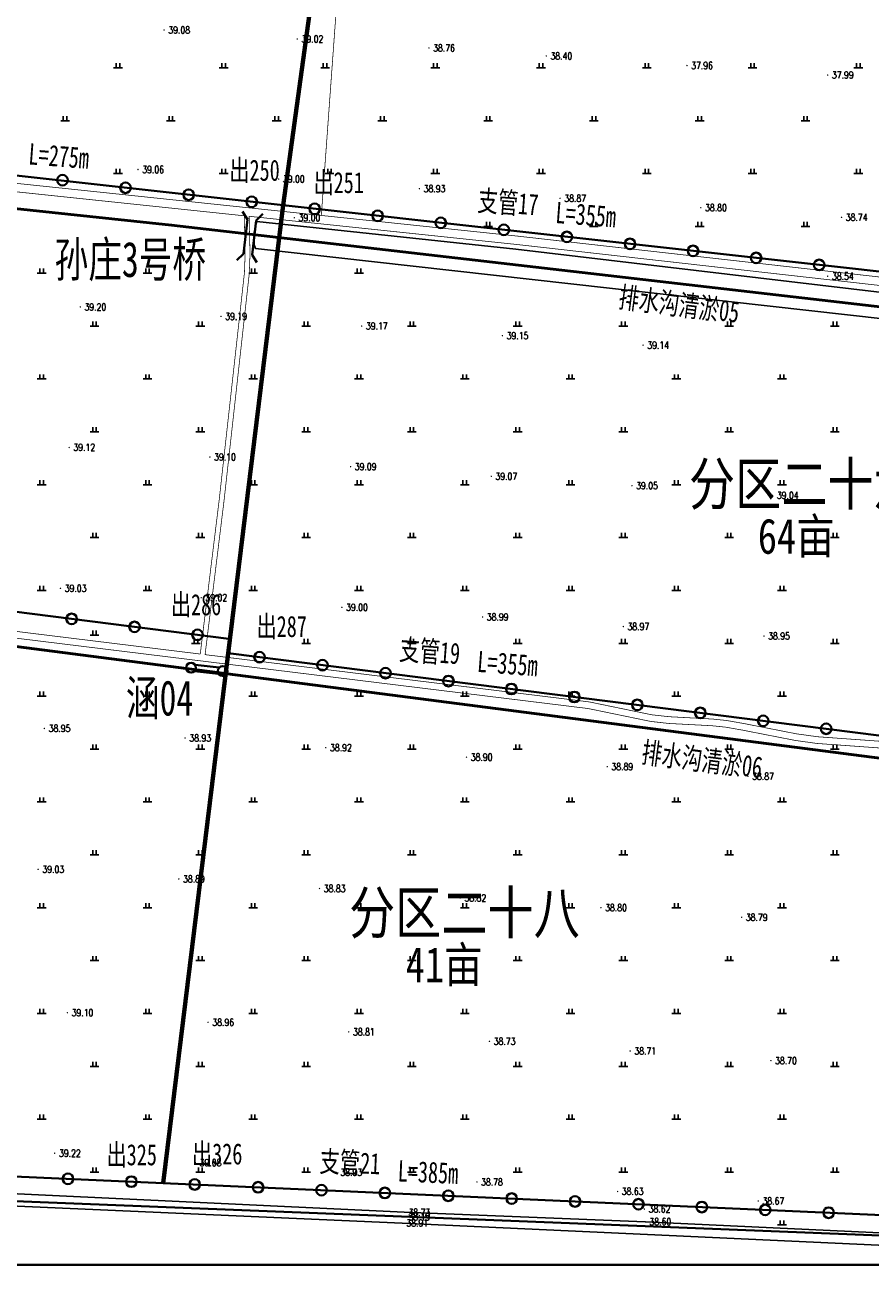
# Model space of a CAD drawing. Extents: x 464172 to 473094, y 3847158 to 3855433.
# Tile 12 of 98: x 466277 to 466517, y 3849935 to 3850291. Entities that reach past the tile are written whole.
import ezdxf
from ezdxf.enums import TextEntityAlignment as Align

# ---------------------------------------------------------------- set-up
doc = ezdxf.new("R2010")
doc.units = 0
doc.linetypes.add('X2', pattern=[10, 8, -2])
doc.layers.get('0').update_dxf_attribs({"linetype": 'CONTINUOUS'})
for name, color, linetype in [('DLSS', 4, 'CONTINUOUS'), ('DMTZ', 3, 'CONTINUOUS'), ('GCD', 9, 'CONTINUOUS'), ('SXSS', 5, 'CONTINUOUS'), ('ZBTZ', 8, 'CONTINUOUS'), ('排水沟', 5, 'CONTINUOUS')]:
    doc.layers.add(name, color=color, linetype=linetype)
for name, color, linetype, lineweight in [('出水口', 3, 'CONTINUOUS', 30), ('干管', 1, 'CONTINUOUS', 30), ('支管', 3, 'CONTINUOUS', 30)]:
    doc.layers.add(name, color=color, linetype=linetype, lineweight=lineweight)
doc.styles.add('HZ', font='rs.shx', dxfattribs={"width": 0.8, "bigfont": 'hztxt.shx'})
doc.styles.get("Standard").update_dxf_attribs({"font": 'rs.shx', "bigfont": 'hztxt.shx'})
doc.linetypes.add('10421', pattern='A,2,[150,AAA.SHX,S=0.5,R=0,X=0,Y=0.5],1e-11', length=2)
doc.linetypes.add('712B', pattern='A,4,-1,4,-1,4,-1,[167,AAA.SHX,S=0.5,R=0,X=0,Y=0],8,[168,AAA.SHX,S=0.5,R=0,X=0,Y=0],-1', length=24)

# ---------------------------------------------------------------- blocks, each defined once
blk = doc.blocks.new('GC200')
at = {"linetype": 'Continuous', "const_width": 0.2, "flags": 128}
blk.add_lwpolyline([(-0.1, 0, 1), (0.1, 0, 1)], format="xyb", close=True, dxfattribs=at)
blk = doc.blocks.new('gc119')
for p, q in [((-1.25, 0), (1.25, 0)), ((-0.5, 1.3), (-0.5, 0)), ((0.5, 1.3), (0.5, 0))]:
    blk.add_line(p, q)
blk = doc.blocks.new('1243124123')
at = {"layer": 'DLSS', "color": 8, "linetype": 'X2', "const_width": 0.2, "flags": 128}
for points, elevation in [([(87.14, -855.2), (157.28, -861.88), (422.68, -889.82), (553.34, -904.58), (578.1, -914.16), (645.97, -932.24), (681.32, -941.65), (702.55, -947.83), (703.7, -947.51), (704.52, -947.04), (705.12, -946.05), (725.38, -793.32), (732.4, -755.1), (734.33, -745.95)], 39.49), ([(345.19, -884.06), (345.45, -894.73), (345.25, -900.26), (338.12, -964.43), (332.72, -1008.38)], 39.49), ([(710.27, -952.34), (690.01, -1066.18), (688.17, -1070.31), (683.86, -1069.44), (673.3, -1066.74), (625.81, -1055.55), (565.08, -1042.21), (537.61, -1034.35), (535.62, -1033.92), (533.05, -1033.66), (507.84, -1031.84), (501.82, -1031.01), (486.98, -1028.1), (481.95, -1027.22), (477.96, -1026.81), (465.81, -1026.16), (460.77, -1025.61), (443.08, -1021.96), (334.09, -1008.55)], 39.32), ([(332.72, -1008.38), (274.14, -1001.17), (261.15, -999.21)], 39.32)]:
    blk.add_lwpolyline(points, dxfattribs=dict(at, elevation=elevation))
at = {"layer": 'DLSS', "color": 8, "linetype": 'Continuous', "const_width": 0.2, "flags": 128}
for points, elevation in [([(87.01, -857.59), (157.05, -864.26), (345.19, -884.06)], 39.49), ([(346.58, -884.2), (346.84, -894.74), (346.63, -900.36), (339.5, -964.59), (334.09, -1008.55)], 39.49), ([(346.58, -884.2), (422.42, -892.19), (552.77, -906.91), (577.36, -916.43), (645.36, -934.55), (680.68, -943.95), (703.84, -950.69), (710.27, -952.34)], 39.49), ([(687.85, -1071.97), (687.5, -1071.93), (672.86, -1068.59), (625.39, -1057.41), (564.61, -1044.06), (537.15, -1036.2), (535.32, -1035.8), (532.89, -1035.56), (507.64, -1033.74), (501.51, -1032.89), (486.63, -1029.98), (481.69, -1029.11), (477.81, -1028.71), (465.66, -1028.07), (460.47, -1027.49), (442.77, -1023.84), (273.88, -1003.06), (260.86, -1001.09)], 39.32)]:
    blk.add_lwpolyline(points, dxfattribs=dict(at, elevation=elevation))
at = {"layer": 'DMTZ', "color": 8, "linetype": '10421', "elevation": 39.49, "flags": 128}
blk.add_lwpolyline([(91.62, -864.74, 0, 0, 0), (168.81, -872.33, 0, 0, 0), (322.31, -890.42, 0, 0, 0), (341.41, -892.56, 0, 0, 0), (343.38, -891.67, 0, 0, 0), (343.84, -890.12, 0, 0, 0), (344.29, -887.38, 0, 0, 0), (344.26, -885.24, 0, 0, 0), (157.03, -865.44, 0, 0, 0), (92.05, -859.39, 0, 0, 0), (91.42, -860.39, 0, 0, 0), (90.79, -862.31, 0, 0, 0), (90.73, -863.63, 0, 0, 0), (91.04, -864.68, 0.00000204, 0.00000204, 0), (91.62, -864.74, 0.00000204, 0.00000204, 0)], format="xyseb", dxfattribs=at)
blk.add_lwpolyline([(661.22, -941.57), (661.12, -941.54), (628.36, -931.38), (576.96, -917.68), (550.9, -908.72), (422.27, -893.49), (348.79, -885.72), (347.99, -888.75), (347.99, -892.31), (348.42, -893.34), (550.1, -915.93), (580.97, -926.31), (643.95, -942.63), (660.93, -946.46), (661.02, -946.48)], dxfattribs=at)
at = {"layer": 'SXSS', "color": 8, "linetype": 'Continuous', "flags": 128}
for points, elevation in [([(65.65, -1150.47), (68.27, -1150.66), (136.59, -1154.8), (208.96, -1158.08), (390.58, -1166.71), (458.93, -1169.41), (541.61, -1173.29), (703.05, -1180.34), (758.2, -1183.05)], 40.05), ([(65.36, -1155.03), (137.12, -1158.78), (208.02, -1161.75), (389.99, -1169.81), (541.43, -1176.82), (697.45, -1183.64), (758.2, -1186.75)], 39.2)]:
    blk.add_lwpolyline(points, dxfattribs=dict(at, elevation=elevation))
at = {"layer": 'ZBTZ', "color": 8, "linetype": 'Continuous', "const_width": 0.2, "flags": 128}
blk.add_lwpolyline([(383.01, -716.28), (378.2, -801.65), (373.07, -801.07), (367.06, -883.96)], dxfattribs=at)
at = {"layer": 'GCD', "color": 8, "linetype": 'Continuous'}
ref = blk.add_blockref('GC200', (322.46, -831.34, 39.08), dxfattribs=at)
ref.add_attrib('height', '39.08', dxfattribs={"linetype": 'Continuous', "height": 2, "style": 'HZ', "width": 0.8}).set_placement((323.66, -831.34), align=Align.MIDDLE_LEFT)
ref = blk.add_blockref('GC200', (360.25, -833.91, 39.02), dxfattribs=at)
ref.add_attrib('height', '39.02', dxfattribs={"linetype": 'Continuous', "height": 2, "style": 'HZ', "width": 0.8}).set_placement((361.45, -833.91), align=Align.MIDDLE_LEFT)
ref = blk.add_blockref('GC200', (397.59, -836.45, 38.76), dxfattribs=at)
ref.add_attrib('height', '38.76', dxfattribs={"linetype": 'Continuous', "height": 2, "style": 'HZ', "width": 0.8}).set_placement((398.79, -836.45), align=Align.MIDDLE_LEFT)
ref = blk.add_blockref('GC200', (430.86, -838.71, 38.4), dxfattribs=at)
ref.add_attrib('height', '38.40', dxfattribs={"linetype": 'Continuous', "height": 2, "style": 'HZ', "width": 0.8}).set_placement((432.06, -838.71), align=Align.MIDDLE_LEFT)
ref = blk.add_blockref('GC200', (470.77, -841.43, 37.96), dxfattribs=at)
ref.add_attrib('height', '37.96', dxfattribs={"linetype": 'Continuous', "height": 2, "style": 'HZ', "width": 0.8}).set_placement((471.97, -841.43), align=Align.MIDDLE_LEFT)
ref = blk.add_blockref('GC200', (510.68, -844.14, 37.99), dxfattribs=at)
ref.add_attrib('height', '37.99', dxfattribs={"linetype": 'Continuous', "height": 2, "style": 'HZ', "width": 0.8}).set_placement((511.88, -844.14), align=Align.MIDDLE_LEFT)
ref = blk.add_blockref('GC200', (315.07, -870.93, 39.06), dxfattribs=at)
ref.add_attrib('height', '39.06', dxfattribs={"linetype": 'Continuous', "height": 2, "style": 'HZ', "width": 0.8}).set_placement((316.27, -870.93), align=Align.MIDDLE_LEFT)
ref = blk.add_blockref('GC200', (354.97, -873.64, 39), dxfattribs=at)
ref.add_attrib('height', '39.00', dxfattribs={"linetype": 'Continuous', "height": 2, "style": 'HZ', "width": 0.8}).set_placement((356.17, -873.64), align=Align.MIDDLE_LEFT)
ref = blk.add_blockref('GC200', (394.88, -876.36, 38.93), dxfattribs=at)
ref.add_attrib('height', '38.93', dxfattribs={"linetype": 'Continuous', "height": 2, "style": 'HZ', "width": 0.8}).set_placement((396.08, -876.36), align=Align.MIDDLE_LEFT)
ref = blk.add_blockref('GC200', (434.79, -879.07, 38.87), dxfattribs=at)
ref.add_attrib('height', '38.87', dxfattribs={"linetype": 'Continuous', "height": 2, "style": 'HZ', "width": 0.8}).set_placement((435.99, -879.07), align=Align.MIDDLE_LEFT)
ref = blk.add_blockref('GC200', (474.7, -881.79, 38.8), dxfattribs=at)
ref.add_attrib('height', '38.80', dxfattribs={"linetype": 'Continuous', "height": 2, "style": 'HZ', "width": 0.8}).set_placement((475.9, -881.79), align=Align.MIDDLE_LEFT)
ref = blk.add_blockref('GC200', (359.4, -884.63, 39), dxfattribs=at)
ref.add_attrib('height', '39.00', dxfattribs={"linetype": 'Continuous', "height": 2, "style": 'HZ', "width": 0.8}).set_placement((360.6, -884.63), align=Align.MIDDLE_LEFT)
ref = blk.add_blockref('GC200', (514.61, -884.5, 38.74), dxfattribs=at)
ref.add_attrib('height', '38.74', dxfattribs={"linetype": 'Continuous', "height": 2, "style": 'HZ', "width": 0.8}).set_placement((515.81, -884.5), align=Align.MIDDLE_LEFT)
ref = blk.add_blockref('GC200', (510.71, -901.19, 38.54), dxfattribs=at)
ref.add_attrib('height', '38.54', dxfattribs={"linetype": 'Continuous', "height": 2, "style": 'HZ', "width": 0.8}).set_placement((511.91, -901.19), align=Align.MIDDLE_LEFT)
ref = blk.add_blockref('GC200', (298.69, -909.91, 39.2), dxfattribs=at)
ref.add_attrib('height', '39.20', dxfattribs={"linetype": 'Continuous', "height": 2, "style": 'HZ', "width": 0.8}).set_placement((299.89, -909.91), align=Align.MIDDLE_LEFT)
ref = blk.add_blockref('GC200', (338.6, -912.62, 39.19), dxfattribs=at)
ref.add_attrib('height', '39.19', dxfattribs={"linetype": 'Continuous', "height": 2, "style": 'HZ', "width": 0.8}).set_placement((339.8, -912.62), align=Align.MIDDLE_LEFT)
ref = blk.add_blockref('GC200', (378.51, -915.33, 39.17), dxfattribs=at)
ref.add_attrib('height', '39.17', dxfattribs={"linetype": 'Continuous', "height": 2, "style": 'HZ', "width": 0.8}).set_placement((379.71, -915.33), align=Align.MIDDLE_LEFT)
ref = blk.add_blockref('GC200', (418.42, -918.05, 39.15), dxfattribs=at)
ref.add_attrib('height', '39.15', dxfattribs={"linetype": 'Continuous', "height": 2, "style": 'HZ', "width": 0.8}).set_placement((419.62, -918.05), align=Align.MIDDLE_LEFT)
ref = blk.add_blockref('GC200', (458.33, -920.76, 39.14), dxfattribs=at)
ref.add_attrib('height', '39.14', dxfattribs={"linetype": 'Continuous', "height": 2, "style": 'HZ', "width": 0.8}).set_placement((459.53, -920.76), align=Align.MIDDLE_LEFT)
ref = blk.add_blockref('GC200', (295.53, -949.78, 39.12), dxfattribs=at)
ref.add_attrib('height', '39.12', dxfattribs={"linetype": 'Continuous', "height": 2, "style": 'HZ', "width": 0.8}).set_placement((296.73, -949.78), align=Align.MIDDLE_LEFT)
ref = blk.add_blockref('GC200', (335.44, -952.5, 39.1), dxfattribs=at)
ref.add_attrib('height', '39.10', dxfattribs={"linetype": 'Continuous', "height": 2, "style": 'HZ', "width": 0.8}).set_placement((336.64, -952.5), align=Align.MIDDLE_LEFT)
ref = blk.add_blockref('GC200', (375.35, -955.21, 39.09), dxfattribs=at)
ref.add_attrib('height', '39.09', dxfattribs={"linetype": 'Continuous', "height": 2, "style": 'HZ', "width": 0.8}).set_placement((376.55, -955.21), align=Align.MIDDLE_LEFT)
ref = blk.add_blockref('GC200', (415.25, -957.93, 39.07), dxfattribs=at)
ref.add_attrib('height', '39.07', dxfattribs={"linetype": 'Continuous', "height": 2, "style": 'HZ', "width": 0.8}).set_placement((416.45, -957.93), align=Align.MIDDLE_LEFT)
ref = blk.add_blockref('GC200', (455.16, -960.64, 39.05), dxfattribs=at)
ref.add_attrib('height', '39.05', dxfattribs={"linetype": 'Continuous', "height": 2, "style": 'HZ', "width": 0.8}).set_placement((456.36, -960.64), align=Align.MIDDLE_LEFT)
ref = blk.add_blockref('GC200', (495.07, -963.36, 39.04), dxfattribs=at)
ref.add_attrib('height', '39.04', dxfattribs={"linetype": 'Continuous', "height": 2, "style": 'HZ', "width": 0.8}).set_placement((496.27, -963.36), align=Align.MIDDLE_LEFT)
ref = blk.add_blockref('GC200', (293.07, -989.71, 39.03), dxfattribs=at)
ref.add_attrib('height', '39.03', dxfattribs={"linetype": 'Continuous', "height": 2, "style": 'HZ', "width": 0.8}).set_placement((294.27, -989.71), align=Align.MIDDLE_LEFT)
ref = blk.add_blockref('GC200', (332.98, -992.42, 39.02), dxfattribs=at)
ref.add_attrib('height', '39.02', dxfattribs={"linetype": 'Continuous', "height": 2, "style": 'HZ', "width": 0.8}).set_placement((334.18, -992.42), align=Align.MIDDLE_LEFT)
ref = blk.add_blockref('GC200', (372.88, -995.14, 39), dxfattribs=at)
ref.add_attrib('height', '39.00', dxfattribs={"linetype": 'Continuous', "height": 2, "style": 'HZ', "width": 0.8}).set_placement((374.08, -995.14), align=Align.MIDDLE_LEFT)
ref = blk.add_blockref('GC200', (412.79, -997.85, 38.99), dxfattribs=at)
ref.add_attrib('height', '38.99', dxfattribs={"linetype": 'Continuous', "height": 2, "style": 'HZ', "width": 0.8}).set_placement((413.99, -997.85), align=Align.MIDDLE_LEFT)
ref = blk.add_blockref('GC200', (452.7, -1000.57, 38.97), dxfattribs=at)
ref.add_attrib('height', '38.97', dxfattribs={"linetype": 'Continuous', "height": 2, "style": 'HZ', "width": 0.8}).set_placement((453.9, -1000.57), align=Align.MIDDLE_LEFT)
ref = blk.add_blockref('GC200', (492.61, -1003.28, 38.95), dxfattribs=at)
ref.add_attrib('height', '38.95', dxfattribs={"linetype": 'Continuous', "height": 2, "style": 'HZ', "width": 0.8}).set_placement((493.81, -1003.28), align=Align.MIDDLE_LEFT)
ref = blk.add_blockref('GC200', (288.52, -1029.49, 38.95), dxfattribs=at)
ref.add_attrib('height', '38.95', dxfattribs={"linetype": 'Continuous', "height": 2, "style": 'HZ', "width": 0.8}).set_placement((289.72, -1029.49), align=Align.MIDDLE_LEFT)
ref = blk.add_blockref('GC200', (328.43, -1032.21, 38.93), dxfattribs=at)
ref.add_attrib('height', '38.93', dxfattribs={"linetype": 'Continuous', "height": 2, "style": 'HZ', "width": 0.8}).set_placement((329.63, -1032.21), align=Align.MIDDLE_LEFT)
ref = blk.add_blockref('GC200', (368.33, -1034.92, 38.92), dxfattribs=at)
ref.add_attrib('height', '38.92', dxfattribs={"linetype": 'Continuous', "height": 2, "style": 'HZ', "width": 0.8}).set_placement((369.53, -1034.92), align=Align.MIDDLE_LEFT)
ref = blk.add_blockref('GC200', (408.24, -1037.63, 38.9), dxfattribs=at)
ref.add_attrib('height', '38.90', dxfattribs={"linetype": 'Continuous', "height": 2, "style": 'HZ', "width": 0.8}).set_placement((409.44, -1037.63), align=Align.MIDDLE_LEFT)
ref = blk.add_blockref('GC200', (448.15, -1040.35, 38.89), dxfattribs=at)
ref.add_attrib('height', '38.89', dxfattribs={"linetype": 'Continuous', "height": 2, "style": 'HZ', "width": 0.8}).set_placement((449.35, -1040.35), align=Align.MIDDLE_LEFT)
ref = blk.add_blockref('GC200', (488.06, -1043.06, 38.87), dxfattribs=at)
ref.add_attrib('height', '38.87', dxfattribs={"linetype": 'Continuous', "height": 2, "style": 'HZ', "width": 0.8}).set_placement((489.26, -1043.06), align=Align.MIDDLE_LEFT)
ref = blk.add_blockref('GC200', (286.74, -1069.46, 39.03), dxfattribs=at)
ref.add_attrib('height', '39.03', dxfattribs={"linetype": 'Continuous', "height": 2, "style": 'HZ', "width": 0.8}).set_placement((287.94, -1069.46), align=Align.MIDDLE_LEFT)
ref = blk.add_blockref('GC200', (326.64, -1072.18, 38.89), dxfattribs=at)
ref.add_attrib('height', '38.89', dxfattribs={"linetype": 'Continuous', "height": 2, "style": 'HZ', "width": 0.8}).set_placement((327.84, -1072.18), align=Align.MIDDLE_LEFT)
ref = blk.add_blockref('GC200', (366.55, -1074.89, 38.83), dxfattribs=at)
ref.add_attrib('height', '38.83', dxfattribs={"linetype": 'Continuous', "height": 2, "style": 'HZ', "width": 0.8}).set_placement((367.75, -1074.89), align=Align.MIDDLE_LEFT)
ref = blk.add_blockref('GC200', (406.46, -1077.61, 38.82), dxfattribs=at)
ref.add_attrib('height', '38.82', dxfattribs={"linetype": 'Continuous', "height": 2, "style": 'HZ', "width": 0.8}).set_placement((407.66, -1077.61), align=Align.MIDDLE_LEFT)
ref = blk.add_blockref('GC200', (446.37, -1080.32, 38.8), dxfattribs=at)
ref.add_attrib('height', '38.80', dxfattribs={"linetype": 'Continuous', "height": 2, "style": 'HZ', "width": 0.8}).set_placement((447.57, -1080.32), align=Align.MIDDLE_LEFT)
ref = blk.add_blockref('GC200', (486.27, -1083.04, 38.79), dxfattribs=at)
ref.add_attrib('height', '38.79', dxfattribs={"linetype": 'Continuous', "height": 2, "style": 'HZ', "width": 0.8}).set_placement((487.47, -1083.04), align=Align.MIDDLE_LEFT)
ref = blk.add_blockref('GC200', (295.03, -1110.12, 39.1), dxfattribs=at)
ref.add_attrib('height', '39.10', dxfattribs={"linetype": 'Continuous', "height": 2, "style": 'HZ', "width": 0.8}).set_placement((296.23, -1110.12), align=Align.MIDDLE_LEFT)
ref = blk.add_blockref('GC200', (334.94, -1112.83, 38.96), dxfattribs=at)
ref.add_attrib('height', '38.96', dxfattribs={"linetype": 'Continuous', "height": 2, "style": 'HZ', "width": 0.8}).set_placement((336.14, -1112.83), align=Align.MIDDLE_LEFT)
ref = blk.add_blockref('GC200', (374.85, -1115.55, 38.81), dxfattribs=at)
ref.add_attrib('height', '38.81', dxfattribs={"linetype": 'Continuous', "height": 2, "style": 'HZ', "width": 0.8}).set_placement((376.05, -1115.55), align=Align.MIDDLE_LEFT)
ref = blk.add_blockref('GC200', (414.76, -1118.26, 38.73), dxfattribs=at)
ref.add_attrib('height', '38.73', dxfattribs={"linetype": 'Continuous', "height": 2, "style": 'HZ', "width": 0.8}).set_placement((415.96, -1118.26), align=Align.MIDDLE_LEFT)
ref = blk.add_blockref('GC200', (454.66, -1120.98, 38.71), dxfattribs=at)
ref.add_attrib('height', '38.71', dxfattribs={"linetype": 'Continuous', "height": 2, "style": 'HZ', "width": 0.8}).set_placement((455.86, -1120.98), align=Align.MIDDLE_LEFT)
ref = blk.add_blockref('GC200', (494.57, -1123.69, 38.7), dxfattribs=at)
ref.add_attrib('height', '38.70', dxfattribs={"linetype": 'Continuous', "height": 2, "style": 'HZ', "width": 0.8}).set_placement((495.77, -1123.69), align=Align.MIDDLE_LEFT)
ref = blk.add_blockref('GC200', (291.45, -1149.97, 39.22), dxfattribs=at)
ref.add_attrib('height', '39.22', dxfattribs={"linetype": 'Continuous', "height": 2, "style": 'HZ', "width": 0.8}).set_placement((292.65, -1149.97), align=Align.MIDDLE_LEFT)
ref = blk.add_blockref('GC200', (331.36, -1152.68, 39.08), dxfattribs=at)
ref.add_attrib('height', '39.08', dxfattribs={"linetype": 'Continuous', "height": 2, "style": 'HZ', "width": 0.8}).set_placement((332.56, -1152.68), align=Align.MIDDLE_LEFT)
ref = blk.add_blockref('GC200', (371.27, -1155.4, 38.93), dxfattribs=at)
ref.add_attrib('height', '38.93', dxfattribs={"linetype": 'Continuous', "height": 2, "style": 'HZ', "width": 0.8}).set_placement((372.47, -1155.4), align=Align.MIDDLE_LEFT)
ref = blk.add_blockref('GC200', (411.18, -1158.11, 38.78), dxfattribs=at)
ref.add_attrib('height', '38.78', dxfattribs={"linetype": 'Continuous', "height": 2, "style": 'HZ', "width": 0.8}).set_placement((412.38, -1158.11), align=Align.MIDDLE_LEFT)
ref = blk.add_blockref('GC200', (451.08, -1160.83, 38.63), dxfattribs=at)
ref.add_attrib('height', '38.63', dxfattribs={"linetype": 'Continuous', "height": 2, "style": 'HZ', "width": 0.8}).set_placement((452.28, -1160.83), align=Align.MIDDLE_LEFT)
ref = blk.add_blockref('GC200', (490.99, -1163.54, 38.67), dxfattribs=at)
ref.add_attrib('height', '38.67', dxfattribs={"linetype": 'Continuous', "height": 2, "style": 'HZ', "width": 0.8}).set_placement((492.19, -1163.54), align=Align.MIDDLE_LEFT)
ref = blk.add_blockref('GC200', (390.58, -1166.71, 38.73), dxfattribs=at)
ref.add_attrib('height', '38.73', dxfattribs={"linetype": 'Continuous', "height": 2, "style": 'HZ', "width": 0.8}).set_placement((391.78, -1166.71), align=Align.MIDDLE_LEFT)
ref = blk.add_blockref('GC200', (458.71, -1165.84, 38.62), dxfattribs=at)
ref.add_attrib('height', '38.62', dxfattribs={"linetype": 'Continuous', "height": 2, "style": 'HZ', "width": 0.8}).set_placement((459.91, -1165.84), align=Align.MIDDLE_LEFT)
ref = blk.add_blockref('GC200', (389.99, -1169.81, 38.91), dxfattribs=at)
ref.add_attrib('height', '38.91', dxfattribs={"linetype": 'Continuous', "height": 2, "style": 'HZ', "width": 0.8}).set_placement((391.19, -1169.81), align=Align.MIDDLE_LEFT)
ref = blk.add_blockref('GC200', (390.52, -1168.02, 38.19), dxfattribs=at)
ref.add_attrib('height', '38.19', dxfattribs={"linetype": 'Continuous', "height": 2, "style": 'HZ', "width": 0.8}).set_placement((391.72, -1168.02), align=Align.MIDDLE_LEFT)
ref = blk.add_blockref('GC200', (458.93, -1169.41, 38.6), dxfattribs=at)
ref.add_attrib('height', '38.60', dxfattribs={"linetype": 'Continuous', "height": 2, "style": 'HZ', "width": 0.8}).set_placement((460.13, -1169.41), align=Align.MIDDLE_LEFT)
at = {"layer": 'ZBTZ', "color": 8, "linetype": 'Continuous'}
for p in [(309.38, -842.08), (339.38, -842.08), (368.13, -842.08), (399.38, -842.08), (429.38, -842.08), (459.38, -842.08), (489.38, -842.08), (519.38, -842.08), (294.38, -857.08), (324.38, -857.08), (354.38, -857.08), (384.38, -857.08), (414.38, -857.08), (444.38, -857.08), (474.38, -857.08), (504.38, -857.08), (309.38, -872.08), (339.38, -872.08), (369.38, -872.08), (399.38, -872.08), (429.38, -872.08), (459.38, -872.08), (489.38, -872.08), (519.38, -872.08), (414.38, -887.08), (444.38, -887.08), (474.38, -887.08), (504.38, -887.08), (287.74, -900.34), (317.74, -900.34), (347.74, -900.34), (377.74, -900.34), (302.74, -915.34), (332.74, -915.34), (362.74, -915.34), (392.74, -915.34), (422.74, -915.34), (452.74, -915.34), (482.74, -915.34), (512.74, -915.34), (287.74, -930.34), (317.74, -930.34), (347.74, -930.34), (377.74, -930.34), (407.74, -930.34), (437.74, -930.34), (467.74, -930.34), (497.74, -930.34), (302.74, -945.34), (332.74, -945.34), (362.74, -945.34), (392.74, -945.34), (422.74, -945.34), (452.74, -945.34), (482.74, -945.34), (512.74, -945.34), (287.74, -960.34), (317.74, -960.34), (347.74, -960.34), (377.74, -960.34), (407.74, -960.34), (437.74, -960.34), (467.74, -960.34), (497.74, -960.34), (302.74, -975.34), (332.74, -975.34), (362.74, -975.34), (392.74, -975.34), (422.74, -975.34), (452.74, -975.34), (482.74, -975.34), (512.74, -975.34), (287.74, -990.34), (317.74, -990.34), (347.74, -990.34), (377.74, -990.34), (407.74, -990.34), (437.74, -990.34), (467.74, -990.34), (497.74, -990.34), (302.74, -1003.02), (331.49, -1005.34), (362.74, -1005.34), (392.74, -1005.34), (422.74, -1005.34), (452.74, -1005.34), (482.74, -1005.34), (512.74, -1005.34), (287.74, -1020.34), (317.74, -1020.34), (347.74, -1020.34), (377.74, -1020.34), (407.74, -1020.34), (437.74, -1020.34), (467.74, -1020.34), (497.74, -1020.34), (302.74, -1035.34), (332.74, -1035.34), (362.74, -1035.34), (392.74, -1035.34), (422.74, -1035.34), (452.74, -1035.34), (482.74, -1035.34), (512.74, -1035.34), (287.74, -1050.34), (317.74, -1050.34), (347.74, -1050.34), (377.74, -1050.34), (407.74, -1050.34), (437.74, -1050.34), (467.74, -1050.34), (497.74, -1050.34), (302.74, -1065.34), (332.74, -1065.34), (362.74, -1065.34), (392.74, -1065.34), (422.74, -1065.34), (452.74, -1065.34), (482.74, -1065.34), (512.74, -1065.34), (287.74, -1080.34), (317.74, -1080.34), (347.74, -1080.34), (377.74, -1080.34), (407.74, -1080.34), (437.74, -1080.34), (467.74, -1080.34), (497.74, -1080.34), (302.74, -1095.34), (332.74, -1095.34), (362.74, -1095.34), (392.74, -1095.34), (422.74, -1095.34), (452.74, -1095.34), (482.74, -1095.34), (512.74, -1095.34), (287.74, -1110.34), (317.74, -1110.34), (347.74, -1110.34), (377.74, -1110.34), (407.74, -1110.34), (437.74, -1110.34), (467.74, -1110.34), (497.74, -1110.34), (302.74, -1125.34), (332.74, -1125.34), (362.74, -1125.34), (392.74, -1125.34), (422.74, -1125.34), (452.74, -1125.34), (482.74, -1125.34), (512.74, -1125.34), (287.74, -1140.34), (317.74, -1140.34), (347.74, -1140.34), (377.74, -1140.34), (407.74, -1140.34), (437.74, -1140.34), (467.74, -1140.34), (497.74, -1140.34), (302.74, -1155.34), (332.74, -1155.34), (362.74, -1155.34), (392.74, -1155.34), (422.74, -1155.34), (452.74, -1155.34), (482.74, -1155.34), (512.74, -1155.34), (497.74, -1170.34)]:
    blk.add_blockref('gc119', p, dxfattribs=at)
blk = doc.blocks.new('qiao')
at = {"color": 1, "lineweight": 40, "flags": 128}
for points in [[(-10.33, 2.02), (-14.5, 5.36)], [(-10.33, 2.02), (9.66, 2.02)], [(9.66, 2.02), (13.84, 5.36)], [(-10.33, -3.01), (-14.5, -6.35)], [(-10.33, -3.01), (9.66, -3.01)], [(9.66, -3.01), (13.84, -6.35)]]:
    blk.add_lwpolyline(points, dxfattribs=at)
blk = doc.blocks.new('han')
at = {"color": 1, "lineweight": 40, "flags": 128}
for points in [[(-9.7, 3.2), (10.3, 3.2)], [(-9.7, -1.9), (10.3, -1.9)]]:
    blk.add_lwpolyline(points, dxfattribs=at)
at = {"color": 1, "lineweight": 40}
for centre in [(-12.8, 0.7), (13.4, 0.7)]:
    blk.add_circle(centre, 4, dxfattribs=at)

msp = doc.modelspace()

# ---------------------------------------------------------------- linework, layer by layer
at = {"color": 3, "lineweight": 35}
msp.add_lwpolyline([(465844.44, 3851062.33), (467432.04, 3851062.33), (467432.04, 3849939.67), (465844.44, 3849939.67)], close=True, dxfattribs=at)
at = {"color": 221, "linetype": '712B', "lineweight": 40, "ltscale": 2, "flags": 128}
msp.add_lwpolyline([(466129.69, 3851042.89), (466054.52, 3849966.47), (466700.38, 3849940.82), (466706.35, 3849997.38), (466676.56, 3850003.39), (466707.66, 3850176.21), (466704.46, 3850176.73), (466730.92, 3850374.51), (466728.05, 3850425.3), (466943.88, 3850389.9), (466942.48, 3850321.51), (467106.76, 3850296.39), (467110.13, 3850296.82), (467095.11, 3850976.92)], close=True, dxfattribs=at)
at = {"layer": '出水口', "color": 3, "lineweight": 40}
for centre in [(466287.34, 3850247.38), (466305.23, 3850245.23), (466323.12, 3850243.24), (466341.01, 3850241.25), (466358.85, 3850239.26), (466376.74, 3850237.27), (466394.63, 3850235.28), (466412.52, 3850233.29), (466430.41, 3850231.3), (466448.3, 3850229.31), (466466.19, 3850227.32), (466484.08, 3850225.33), (466501.97, 3850223.34), (466289.92, 3850122.93), (466307.78, 3850120.67), (466325.64, 3850118.41), (466343.23, 3850112.07), (466361.09, 3850109.81), (466378.95, 3850107.55), (466396.81, 3850105.3), (466414.66, 3850103.04), (466432.52, 3850100.78), (466450.38, 3850098.53), (466468.24, 3850096.27), (466486.1, 3850094.01), (466503.95, 3850091.76), (466288.88, 3849964.1), (466306.86, 3849963.3), (466324.83, 3849962.5), (466342.82, 3849961.7), (466360.8, 3849960.89), (466378.78, 3849960.09), (466396.76, 3849959.29), (466414.74, 3849958.49), (466432.72, 3849957.69), (466450.7, 3849956.89), (466468.68, 3849956.09), (466486.66, 3849955.28), (466504.65, 3849954.48)]:
    msp.add_circle(centre, 1.5, dxfattribs=at)
at = {"layer": '干管', "color": 1, "linetype": 'Continuous', "lineweight": 70, "flags": 128}
msp.add_lwpolyline([(466315.85, 3849962.9), (466349.9, 3850240.26), (466428.94, 3850814.88)], dxfattribs=at)
at = {"layer": '排水沟', "linetype": 'Continuous', "lineweight": 50, "flags": 128}
for points in [[(466700.38, 3850165.61), (466545.42, 3850208.41), (466318.26, 3850234.64), (466082.11, 3850259.65)], [(466071.57, 3850128.67), (466246.15, 3850101.56), (466257.25, 3850117.23), (466530.79, 3850081.88), (466679.32, 3850046.91)]]:
    msp.add_lwpolyline(points, dxfattribs=at)
at = {"layer": '支管', "color": 3, "lineweight": 40, "flags": 128}
for points in [[(466085.49, 3850278.73), (466142.77, 3850272.18), (466146.36, 3850262.9), (466349.9, 3850240.26)], [(466349.9, 3850240.26), (466547.06, 3850218.32), (466694.59, 3850178.29)], [(466075.23, 3850140.2), (466246.06, 3850113.93), (466256.3, 3850127.18), (466334.56, 3850117.29)], [(466334.3, 3850113.2), (466542.81, 3850086.85), (466679.64, 3850053.87)], [(466070.64, 3849973.83), (466315.85, 3849962.9)], [(466315.85, 3849962.9), (466698.4, 3849945.85)]]:
    msp.add_lwpolyline(points, dxfattribs=at)

# ---------------------------------------------------------------- block references
at = {"linetype": 'Continuous'}
msp.add_blockref('1243124123', (465993.69, 3851121.34), dxfattribs=at)
at = {"color": 3, "lineweight": -3}
for name, p, xscale, yscale, zscale, rotation in [('qiao', (466340.24, 3850231.43, 39.49), 0.4900000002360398, 0.4900000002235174, 0.490000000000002, 83.2340863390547), ('han', (466328.4, 3850108.83), 0.3430000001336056, 0.3429999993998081, 0.3430000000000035, 173.8697920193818)]:
    msp.add_blockref(name, p, dxfattribs=dict(at, xscale=xscale, yscale=yscale, zscale=zscale, rotation=rotation))

# ---------------------------------------------------------------- texts
at = {"color": 3, "lineweight": 40, "char_height": 6, "width": 34.7286, "attachment_point": 1}
for s, insert, rotation in [('{\\fSimHei|b0|i0|c134|p2;\\W0.7;L=275m}', (466277.98, 3850257.86), 355.7301), ('{\\fSimHei|b0|i0|c134|p2;\\W0.7;支管17}', (466405.4, 3850244.66), 355.7301), ('{\\fSimHei|b0|i0|c134|p2;\\W0.7;L=355m}', (466427.46, 3850241.23), 355.7301), ('{\\fSimHei|b0|i0|c134|p2;\\W0.7;支管19}', (466383.2, 3850117.33), 355.7301), ('{\\fSimHei|b0|i0|c134|p2;\\W0.7;L=355m}', (466405.26, 3850113.9), 355.7301), ('{\\fSimHei|b0|i0|c134|p2;\\W0.7;支管21}', (466360.44, 3849972.1), 357.5357), ('{\\fSimHei|b0|i0|c134|p2;\\W0.7;L=385m}', (466382.59, 3849969.37), 357.5357)]:
    msp.add_mtext(s, dxfattribs=dict(at, insert=insert, rotation=rotation))
for s, insert in [('{\\fSimHei|b0|i0|c134|p2;\\W0.7;出250}', (466334.65, 3850253.2)), ('{\\fSimHei|b0|i0|c134|p2;\\W0.7;出251}', (466358.51, 3850249.71)), ('{\\fSimHei|b0|i0|c134|p2;\\W0.7;出286}', (466318.06, 3850129.97)), ('{\\fSimHei|b0|i0|c134|p2;\\W0.7;出287}', (466342.35, 3850123.8)), ('{\\fSimHei|b0|i0|c134|p2;\\W0.7;出325}', (466299.82, 3849973.94)), ('{\\fSimHei|b0|i0|c134|p2;\\W0.7;出326}', (466324.06, 3849974.17))]:
    msp.add_mtext(s, dxfattribs=dict(at, insert=insert))
at = {"color": 1, "linetype": 'Continuous', "lineweight": 50, "attachment_point": 1}
for s, insert, char_height in [('{\\fSimHei|b0|i0|c134|p2;\\W0.7;孙庄3号桥}', (466285.1, 3850229.93, -37.5), 10), ('{\\fSimSun|b0|i0|c134|p2;\\W0.8;分区二十六}', (466465.01, 3850167.24), 12), ('{\\fSimSun|b0|i0|c134|p2;\\W0.8;64亩}', (466484.56, 3850151.41), 10), ('{\\fSimHei|b0|i0|c134|p2;\\W0.7;涵04}', (466305.33, 3850105.51), 10), ('{\\fSimSun|b0|i0|c134|p2;\\W0.8;分区二十八}', (466368.61, 3850045.61), 12), ('{\\fSimSun|b0|i0|c134|p2;\\W0.8;41亩}', (466384.68, 3850029.84), 10)]:
    msp.add_mtext(s, dxfattribs=dict(at, insert=insert, char_height=char_height))
at = {"layer": '排水沟', "linetype": 'Continuous', "lineweight": 50, "char_height": 6, "width": 74.094, "attachment_point": 1, "rotation": 352.5643}
for s, insert in [('{\\fSimHei|b0|i0|c134|p2;\\W0.7;排水沟清淤05}', (466445.62, 3850217.31)), ('{\\fSimHei|b0|i0|c134|p2;\\W0.7;排水沟清淤06}', (466452.11, 3850088.18))]:
    msp.add_mtext(s, dxfattribs=dict(at, insert=insert))

doc.saveas('drawing.dxf')
